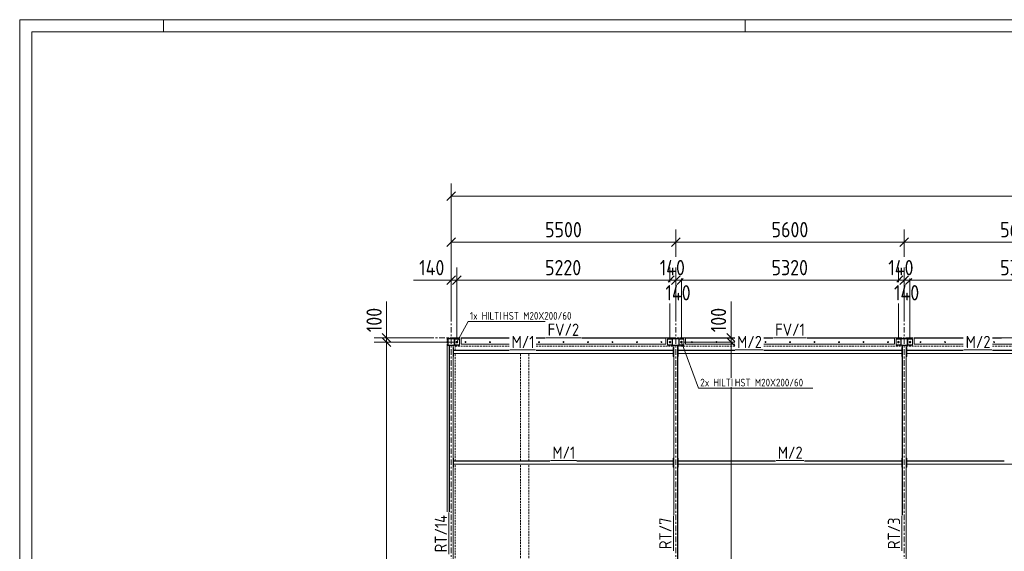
# Model space of a CAD drawing. Header units: millimetres. Extents: x -141 to 1046, y -218 to 621.
# Tile 7 of 16: x -141 to 181, y 448 to 621. Entities that reach past the tile are written whole.
import ezdxf

# ---------------------------------------------------------------- set-up
doc = ezdxf.new("R2010")
doc.units = ezdxf.units.MM
doc.header["$LTSCALE"] = 0.6
for name, pattern in [('VERDECKT2', [1.5, 1, -0.5]), ('XKITLINE00', [0]), ('XKITLINE03', [6, 3, -1, 1, -1])]:
    doc.linetypes.add(name, pattern=pattern)
for name, color, linetype, lineweight in [('Bolt', 7, 'Continuous', 0), ('BoltMark', 3, 'Continuous', 0), ('DrawingSheet', 5, 'Continuous', 0), ('Part', 2, 'Continuous', 0), ('PartMark', 3, 'Continuous', 0), ('S-GRID', 1, 'Continuous', 0), ('Z-DIMENSIONS', 1, 'Continuous', 0)]:
    doc.layers.add(name, color=color, linetype=linetype, lineweight=lineweight)
doc.styles.add('ISOCPEUR', font='ISOCPEUR.TTF')

msp = doc.modelspace()

# ---------------------------------------------------------------- linework, layer by layer
at = {"layer": 'Bolt', "color": 3, "linetype": 'XKITLINE00', "lineweight": 0}
for p, q in [((1.67, 516.12), (1.87, 516.23)), ((1.67, 515.88), (1.67, 516.12)), ((1.87, 515.77), (1.67, 515.88)), ((1.87, 516.23), (2.07, 516.12)), ((2.07, 515.88), (1.87, 515.77)), ((2.07, 516.12), (2.07, 515.88)), ((4.61, 516.11), (4.54, 516)), ((4.54, 516), (4.61, 515.89)), ((4.73, 516.11), (4.61, 516.11)), ((4.61, 515.89), (4.73, 515.89)), ((4.79, 516), (4.73, 516.11)), ((4.73, 515.89), (4.79, 516)), ((12.61, 516.11), (12.54, 516)), ((12.54, 516), (12.61, 515.89)), ((12.73, 516.11), (12.61, 516.11)), ((12.61, 515.89), (12.73, 515.89)), ((12.79, 516), (12.73, 516.11)), ((12.73, 515.89), (12.79, 516)), ((28.61, 516.11), (28.54, 516)), ((28.54, 516), (28.61, 515.89)), ((28.73, 516.11), (28.61, 516.11)), ((28.61, 515.89), (28.73, 515.89)), ((28.79, 516), (28.73, 516.11)), ((28.73, 515.89), (28.79, 516)), ((36.61, 516.11), (36.54, 516)), ((36.54, 516), (36.61, 515.89)), ((36.73, 516.11), (36.61, 516.11)), ((36.61, 515.89), (36.73, 515.89)), ((36.79, 516), (36.73, 516.11)), ((36.73, 515.89), (36.79, 516)), ((44.61, 516.11), (44.54, 516)), ((44.54, 516), (44.61, 515.89)), ((44.73, 516.11), (44.61, 516.11)), ((44.61, 515.89), (44.73, 515.89)), ((44.79, 516), (44.73, 516.11)), ((44.73, 515.89), (44.79, 516)), ((52.61, 516.11), (52.54, 516)), ((52.54, 516), (52.61, 515.89)), ((52.73, 516.11), (52.61, 516.11)), ((52.61, 515.89), (52.73, 515.89)), ((52.79, 516), (52.73, 516.11)), ((52.73, 515.89), (52.79, 516)), ((60.61, 516.11), (60.54, 516)), ((60.54, 516), (60.61, 515.89)), ((60.73, 516.11), (60.61, 516.11)), ((60.61, 515.89), (60.73, 515.89)), ((60.79, 516), (60.73, 516.11)), ((60.73, 515.89), (60.79, 516)), ((68.61, 516.11), (68.54, 516)), ((68.54, 516), (68.61, 515.89)), ((68.73, 516.11), (68.61, 516.11)), ((68.61, 515.89), (68.73, 515.89)), ((68.79, 516), (68.73, 516.11)), ((68.73, 515.89), (68.79, 516)), ((71.27, 516.12), (71.47, 516.23)), ((71.27, 515.89), (71.27, 516.12)), ((71.47, 515.77), (71.27, 515.89)), ((71.47, 516.23), (71.67, 516.12)), ((71.67, 515.89), (71.47, 515.77)), ((71.67, 516.12), (71.67, 515.89)), ((75, 516.12), (75.2, 516.23)), ((75, 515.89), (75, 516.12)), ((75.2, 515.77), (75, 515.89)), ((75.2, 516.23), (75.4, 516.12)), ((75.4, 515.89), (75.2, 515.77)), ((75.4, 516.12), (75.4, 515.89)), ((78.61, 516.11), (78.54, 516)), ((78.54, 516), (78.61, 515.89)), ((78.73, 516.11), (78.61, 516.11)), ((78.61, 515.89), (78.73, 515.89)), ((78.79, 516), (78.73, 516.11)), ((78.73, 515.89), (78.79, 516)), ((86.61, 516.11), (86.54, 516)), ((86.54, 516), (86.61, 515.89)), ((86.73, 516.11), (86.61, 516.11)), ((86.61, 515.89), (86.73, 515.89)), ((86.79, 516), (86.73, 516.11)), ((86.73, 515.89), (86.79, 516)), ((102.61, 516.11), (102.54, 516)), ((102.54, 516), (102.61, 515.89)), ((102.73, 516.11), (102.61, 516.11)), ((102.61, 515.89), (102.73, 515.89)), ((102.79, 516), (102.73, 516.11)), ((102.73, 515.89), (102.79, 516)), ((110.61, 516.11), (110.54, 516)), ((110.54, 516), (110.61, 515.89)), ((110.73, 516.11), (110.61, 516.11)), ((110.61, 515.89), (110.73, 515.89)), ((110.79, 516), (110.73, 516.11)), ((110.73, 515.89), (110.79, 516)), ((118.61, 516.11), (118.54, 516)), ((118.54, 516), (118.61, 515.89)), ((118.73, 516.11), (118.61, 516.11)), ((118.61, 515.89), (118.73, 515.89)), ((118.79, 516), (118.73, 516.11)), ((118.73, 515.89), (118.79, 516)), ((126.61, 516.11), (126.54, 516)), ((126.54, 516), (126.61, 515.89)), ((126.73, 516.11), (126.61, 516.11)), ((126.61, 515.89), (126.73, 515.89)), ((126.79, 516), (126.73, 516.11)), ((126.73, 515.89), (126.79, 516)), ((134.61, 516.11), (134.54, 516)), ((134.54, 516), (134.61, 515.89)), ((134.73, 516.11), (134.61, 516.11)), ((134.61, 515.89), (134.73, 515.89)), ((134.79, 516), (134.73, 516.11)), ((134.73, 515.89), (134.79, 516)), ((142.61, 516.11), (142.54, 516)), ((142.54, 516), (142.61, 515.89)), ((142.73, 516.11), (142.61, 516.11)), ((142.61, 515.89), (142.73, 515.89)), ((142.79, 516), (142.73, 516.11)), ((142.73, 515.89), (142.79, 516)), ((145.93, 516.12), (146.13, 516.23)), ((145.93, 515.89), (145.93, 516.12)), ((146.13, 515.77), (145.93, 515.89)), ((146.13, 516.23), (146.33, 516.12)), ((146.33, 515.89), (146.13, 515.77)), ((146.33, 516.12), (146.33, 515.89)), ((149.67, 516.12), (149.87, 516.23)), ((149.67, 515.89), (149.67, 516.12)), ((149.87, 515.77), (149.67, 515.89)), ((149.87, 516.23), (150.07, 516.12)), ((150.07, 515.89), (149.87, 515.77)), ((150.07, 516.12), (150.07, 515.89)), ((153.27, 516.11), (153.21, 516)), ((153.21, 516), (153.27, 515.89)), ((153.39, 516.11), (153.27, 516.11)), ((153.27, 515.89), (153.39, 515.89)), ((153.46, 516), (153.39, 516.11)), ((153.39, 515.89), (153.46, 516)), ((161.27, 516.11), (161.21, 516)), ((161.21, 516), (161.27, 515.89)), ((161.39, 516.11), (161.27, 516.11)), ((161.27, 515.89), (161.39, 515.89)), ((161.46, 516), (161.39, 516.11)), ((161.39, 515.89), (161.46, 516)), ((177.27, 516.11), (177.21, 516)), ((177.21, 516), (177.27, 515.89)), ((177.39, 516.11), (177.27, 516.11)), ((177.27, 515.89), (177.39, 515.89)), ((177.46, 516), (177.39, 516.11)), ((177.39, 515.89), (177.46, 516))]:
    msp.add_line(p, q, dxfattribs=at)
for centre, radius, start, end in [((1.87, 516), 0.247, 120, 300), ((1.87, 516), 0.133, 30, 210), ((1.87, 516), 0.247, 300, 120), ((1.87, 516), 0.133, 210, 30), ((4.67, 516), 0.14, 30, 210), ((4.67, 516), 0.14, 210, 30), ((4.67, 516), 0.0667, 30, 210), ((4.67, 516), 0.0667, 210, 30), ((12.67, 516), 0.14, 30, 210), ((12.67, 516), 0.14, 210, 30), ((12.67, 516), 0.0667, 30, 210), ((12.67, 516), 0.0667, 210, 30), ((28.67, 516), 0.14, 30, 210), ((28.67, 516), 0.14, 210, 30), ((28.67, 516), 0.0667, 30, 210), ((28.67, 516), 0.0667, 210, 30), ((36.67, 516), 0.14, 30, 210), ((36.67, 516), 0.14, 210, 30), ((36.67, 516), 0.0667, 30, 210), ((36.67, 516), 0.0667, 210, 30), ((44.67, 516), 0.14, 30, 210), ((44.67, 516), 0.14, 210, 30), ((44.67, 516), 0.0667, 30, 210), ((44.67, 516), 0.0667, 210, 30), ((52.67, 516), 0.14, 30, 210), ((52.67, 516), 0.14, 210, 30), ((52.67, 516), 0.0667, 30, 210), ((52.67, 516), 0.0667, 210, 30), ((60.67, 516), 0.14, 30, 210), ((60.67, 516), 0.14, 210, 30), ((60.67, 516), 0.0667, 30, 210), ((60.67, 516), 0.0667, 210, 30), ((68.67, 516), 0.14, 30, 210), ((68.67, 516), 0.14, 210, 30), ((68.67, 516), 0.0667, 30, 210), ((68.67, 516), 0.0667, 210, 30), ((71.47, 516), 0.247, 120, 300), ((71.47, 516), 0.133, 30, 210), ((71.47, 516), 0.247, 300, 120), ((71.47, 516), 0.133, 210, 30), ((75.2, 516), 0.247, 120, 300), ((75.2, 516), 0.133, 30, 210), ((75.2, 516), 0.247, 300, 120), ((75.2, 516), 0.133, 210, 30), ((78.67, 516), 0.14, 30, 210), ((78.67, 516), 0.14, 210, 30), ((78.67, 516), 0.0667, 30, 210), ((78.67, 516), 0.0667, 210, 30), ((86.67, 516), 0.14, 30, 210), ((86.67, 516), 0.14, 210, 30), ((86.67, 516), 0.0667, 30, 210), ((86.67, 516), 0.0667, 210, 30), ((102.67, 516), 0.14, 30, 210), ((102.67, 516), 0.14, 210, 30), ((102.67, 516), 0.0667, 30, 210), ((102.67, 516), 0.0667, 210, 30), ((110.67, 516), 0.14, 30, 210), ((110.67, 516), 0.14, 210, 30), ((110.67, 516), 0.0667, 30, 210), ((110.67, 516), 0.0667, 210, 30), ((118.67, 516), 0.14, 30, 210), ((118.67, 516), 0.14, 210, 30), ((118.67, 516), 0.0667, 30, 210), ((118.67, 516), 0.0667, 210, 30), ((126.67, 516), 0.14, 30, 210), ((126.67, 516), 0.14, 210, 30), ((126.67, 516), 0.0667, 30, 210), ((126.67, 516), 0.0667, 210, 30), ((134.67, 516), 0.14, 30, 210), ((134.67, 516), 0.14, 210, 30), ((134.67, 516), 0.0667, 30, 210), ((134.67, 516), 0.0667, 210, 30), ((142.67, 516), 0.14, 30, 210), ((142.67, 516), 0.14, 210, 30), ((142.67, 516), 0.0667, 30, 210), ((142.67, 516), 0.0667, 210, 30), ((146.13, 516), 0.247, 120, 300), ((146.13, 516), 0.133, 30, 210), ((146.13, 516), 0.247, 300, 120), ((146.13, 516), 0.133, 210, 30), ((149.87, 516), 0.247, 120, 300), ((149.87, 516), 0.133, 30, 210), ((149.87, 516), 0.247, 300, 120), ((149.87, 516), 0.133, 210, 30), ((153.33, 516), 0.14, 30, 210), ((153.33, 516), 0.14, 210, 30), ((153.33, 516), 0.0667, 30, 210), ((153.33, 516), 0.0667, 210, 30), ((161.33, 516), 0.14, 30, 210), ((161.33, 516), 0.14, 210, 30), ((161.33, 516), 0.0667, 30, 210), ((161.33, 516), 0.0667, 210, 30), ((177.33, 516), 0.14, 30, 210), ((177.33, 516), 0.14, 210, 30), ((177.33, 516), 0.0667, 30, 210), ((177.33, 516), 0.0667, 210, 30)]:
    msp.add_arc(centre, radius, start, end, dxfattribs=at)
at = {"layer": 'BoltMark', "color": 4, "linetype": 'XKITLINE00', "lineweight": 0}
for p, q in [((1.87, 516), (5.5, 522.71)), ((5.5, 522.71), (30.71, 522.71)), ((75.2, 516), (80.76, 500.92)), ((80.76, 500.92), (118.16, 500.92))]:
    msp.add_line(p, q, dxfattribs=at)
at = {"layer": 'DrawingSheet', "color": 2, "linetype": 'XKITLINE00', "lineweight": 0}
for p, q in [((1046.03, 621.25), (-140.97, 621.25)), ((-140.97, 621.25), (-140.97, -217.75)), ((-93.97, 617.25), (-93.97, 621.25)), ((96.03, 617.25), (96.03, 621.25))]:
    msp.add_line(p, q, dxfattribs=at)
at = {"layer": 'DrawingSheet', "color": 3, "linetype": 'XKITLINE00', "lineweight": 0}
for p, q in [((1042.03, 617.25), (-136.97, 617.25)), ((-136.97, 617.25), (-136.97, -213.75))]:
    msp.add_line(p, q, dxfattribs=at)
at = {"layer": 'Part', "color": 4, "linetype": 'VERDECKT2', "lineweight": 0}
for p, q in [((-1.33, 517.33), (1.33, 517.33)), ((-1.33, 514.86), (-1.33, 517.33)), ((-1.13, 517.06), (-1.13, 517.06)), ((-1.13, 517.06), (-0.93, 517.06)), ((0.93, 517.06), (2.67, 517.06)), ((1.33, 517.06), (1.33, 517.33)), ((1.33, 517.33), (3.2, 517.33)), ((1.33, 517.06), (1.33, 517.33)), ((1.33, 514.67), (1.33, 514.93)), ((1.33, 513.33), (1.33, 514.93)), ((1.33, 514.67), (18.93, 514.67)), ((2.67, 517.06), (2.67, 517.06)), ((27.75, 514.67), (72.67, 514.67)), ((70.13, 517.33), (76.53, 517.33)), ((70.67, 517.07), (72.4, 517.07)), ((74, 514.67), (92.6, 514.67)), ((74.27, 517.07), (76, 517.07)), ((76, 517.07), (76, 517.07)), ((102.11, 514.67), (147.33, 514.67)), ((144.8, 517.33), (151.2, 517.33)), ((145.33, 517.07), (147.07, 517.07)), ((148.67, 514.67), (167.27, 514.67)), ((148.93, 517.07), (150.67, 517.07)), ((150.67, 517.07), (150.67, 517.07)), ((176.77, 514.67), (222, 514.67)), ((1.33, 477.2), (1.33, 512.27)), ((22.67, 477.2), (22.67, 512.27)), ((25.33, 477.2), (25.33, 512.27)), ((1.33, 436.53), (1.33, 476.13)), ((22.67, 436.53), (22.67, 476.13)), ((25.33, 436.53), (25.33, 476.13))]:
    msp.add_line(p, q, dxfattribs=at)
at = {"layer": 'Part', "color": 2, "linetype": 'XKITLINE00', "lineweight": 0}
for p, q in [((-1.33, 460.52), (-1.33, 514.86)), ((-1.33, 514.86), (-0.93, 514.86)), ((-1.29, 460.52), (-1.29, 514.86)), ((-1.13, 516.93), (-1.13, 517.06)), ((-1.13, 517.06), (-1.07, 517.06)), ((-1.13, 515.06), (-1.13, 516.93)), ((-1.13, 516.93), (-1.07, 516.93)), ((-1.13, 514.93), (-1.13, 515.06)), ((-1.13, 515.06), (-1.07, 515.06)), ((-1.13, 514.93), (-0.93, 514.93)), ((-1.07, 517.06), (1.07, 517.06)), ((-1.07, 514.93), (-1.07, 517.06)), ((-1.07, 515.06), (-1.07, 516.93)), ((1.07, 514.93), (-1.07, 514.93)), ((1, 517), (-1, 517)), ((-1, 517), (-1, 515)), ((-1, 515), (1, 515)), ((0.93, 517.13), (-0.93, 517.13)), ((-0.93, 517.13), (-0.93, 517.06)), ((0.93, 517.06), (-0.93, 517.06)), ((0.93, 514.93), (-0.93, 514.93)), ((-0.93, 514.93), (-0.93, 514.86)), ((0.93, 514.86), (-0.93, 514.86)), ((-0.67, 460.52), (-0.67, 514.86)), ((-0.67, 514.86), (-0.61, 514.86)), ((-0.61, 514.86), (-0.61, 460.52)), ((0.61, 514.86), (0.61, 392.2)), ((0.67, 514.86), (0.61, 514.86)), ((0.67, 392.2), (0.67, 514.86)), ((0.93, 517.13), (0.93, 517.06)), ((0.93, 514.93), (0.93, 514.86)), ((0.93, 514.93), (1.07, 514.93)), ((1, 515), (1, 517)), ((1.07, 517.06), (1.07, 514.93)), ((1.07, 517.06), (1.07, 516.93)), ((2.67, 517.06), (1.07, 517.06)), ((1.07, 515.06), (1.07, 516.93)), ((1.07, 516.93), (1.13, 516.93)), ((1.07, 516.93), (2.67, 516.93)), ((1.07, 515.06), (1.07, 514.93)), ((2.67, 515.06), (1.07, 515.06)), ((1.07, 515.06), (1.13, 515.06)), ((1.07, 514.93), (2.67, 514.93)), ((1.13, 515.06), (1.13, 516.93)), ((2.67, 514.93), (2.67, 517.06)), ((2.67, 516.93), (2.67, 517.06)), ((2.67, 514.93), (2.67, 515.06)), ((3.2, 517.33), (3.2, 515.33)), ((3.2, 517.33), (18.93, 517.33)), ((3.2, 517.29), (18.93, 517.29)), ((3.2, 515.33), (18.93, 515.33)), ((27.75, 517.33), (30.71, 517.33)), ((27.75, 517.29), (30.71, 517.29)), ((27.75, 515.33), (70.13, 515.33)), ((42.62, 517.33), (70.13, 517.33)), ((42.62, 517.29), (70.13, 517.29)), ((70.13, 517.33), (70.13, 515.33)), ((70.67, 516.93), (70.67, 517.07)), ((70.67, 517.07), (72.27, 517.07)), ((70.67, 516.93), (72.27, 516.93)), ((70.67, 515.07), (70.67, 516.93)), ((70.67, 514.93), (70.67, 515.07)), ((70.67, 515.07), (72.27, 515.07)), ((70.67, 514.93), (72.27, 514.93)), ((70.67, 514.93), (72.4, 514.93)), ((70.67, 514.93), (70.67, 514.93)), ((72.2, 515.07), (72.2, 516.93)), ((72.2, 516.93), (72.27, 516.93)), ((72.2, 515.07), (72.27, 515.07)), ((72.27, 516.93), (72.27, 517.07)), ((72.27, 517.07), (74.4, 517.07)), ((72.27, 514.93), (72.27, 517.07)), ((72.27, 515.07), (72.27, 516.93)), ((72.27, 514.93), (72.27, 515.07)), ((74.4, 514.93), (72.27, 514.93)), ((74.33, 517), (72.33, 517)), ((72.33, 517), (72.33, 515)), ((72.33, 515), (74.33, 515)), ((74.27, 517.13), (72.4, 517.13)), ((72.4, 517.13), (72.4, 517.07)), ((74.27, 517.07), (72.4, 517.07)), ((74.27, 514.93), (72.4, 514.93)), ((72.4, 514.93), (72.4, 514.87)), ((74.27, 514.87), (72.4, 514.87)), ((72.67, 459.49), (72.67, 514.87)), ((72.67, 514.87), (72.72, 514.87)), ((72.72, 514.87), (72.72, 459.49)), ((73.95, 514.87), (73.95, 392.2)), ((74, 514.87), (73.95, 514.87)), ((74, 392.2), (74, 514.87)), ((74.27, 517.13), (74.27, 517.07)), ((74.27, 514.93), (74.4, 514.93)), ((74.27, 514.93), (74.27, 514.87)), ((74.33, 515), (74.33, 517)), ((74.4, 517.07), (74.4, 514.93)), ((74.4, 517.07), (74.4, 516.93)), ((76, 517.07), (74.4, 517.07)), ((74.4, 515.07), (74.4, 516.93)), ((74.4, 516.93), (74.47, 516.93)), ((74.4, 516.93), (76, 516.93)), ((74.4, 515.07), (74.47, 515.07)), ((74.4, 515.07), (74.4, 514.93)), ((76, 515.07), (74.4, 515.07)), ((74.4, 514.93), (76, 514.93)), ((74.47, 515.07), (74.47, 516.93)), ((76, 516.93), (76, 517.07)), ((76, 514.93), (76, 517.07)), ((76, 514.93), (76, 515.07)), ((76.53, 517.33), (76.53, 515.33)), ((76.53, 517.33), (92.6, 517.33)), ((76.53, 517.29), (92.6, 517.29)), ((76.53, 515.33), (92.6, 515.33)), ((102.11, 517.33), (105.05, 517.33)), ((102.11, 517.29), (105.05, 517.29)), ((102.11, 515.33), (144.8, 515.33)), ((116.28, 517.33), (144.8, 517.33)), ((116.28, 517.29), (144.8, 517.29)), ((144.8, 517.33), (144.8, 515.33)), ((145.33, 516.93), (145.33, 517.07)), ((145.33, 517.07), (146.93, 517.07)), ((145.33, 516.93), (146.93, 516.93)), ((145.33, 515.07), (145.33, 516.93)), ((145.33, 514.93), (145.33, 515.07)), ((145.33, 515.07), (146.93, 515.07)), ((145.33, 514.93), (146.93, 514.93)), ((145.33, 514.93), (147.07, 514.93)), ((145.33, 514.93), (145.33, 514.93)), ((146.87, 515.07), (146.87, 516.93)), ((146.87, 516.93), (146.93, 516.93)), ((146.87, 515.07), (146.93, 515.07)), ((146.93, 517.07), (149.07, 517.07)), ((146.93, 514.93), (146.93, 517.07)), ((146.93, 516.93), (146.93, 517.07)), ((146.93, 515.07), (146.93, 516.93)), ((146.93, 514.93), (146.93, 515.07)), ((149.07, 514.93), (146.93, 514.93)), ((149, 517), (147, 517)), ((147, 517), (147, 515)), ((147, 515), (149, 515)), ((148.93, 517.13), (147.07, 517.13)), ((147.07, 517.13), (147.07, 517.07)), ((148.93, 517.07), (147.07, 517.07)), ((148.93, 514.93), (147.07, 514.93)), ((147.07, 514.93), (147.07, 514.87)), ((148.93, 514.87), (147.07, 514.87)), ((147.33, 459.49), (147.33, 514.87)), ((147.33, 514.87), (147.39, 514.87)), ((147.39, 514.87), (147.39, 459.49)), ((148.61, 514.87), (148.61, 392.2)), ((148.67, 514.87), (148.61, 514.87)), ((148.67, 392.2), (148.67, 514.87)), ((148.93, 517.13), (148.93, 517.07)), ((148.93, 514.93), (149.07, 514.93)), ((148.93, 514.93), (148.93, 514.87)), ((149, 515), (149, 517)), ((149.07, 517.07), (149.07, 514.93)), ((149.07, 517.07), (149.07, 516.93)), ((150.67, 517.07), (149.07, 517.07)), ((149.07, 515.07), (149.07, 516.93)), ((149.07, 516.93), (149.13, 516.93)), ((149.07, 516.93), (150.67, 516.93)), ((149.07, 515.07), (149.13, 515.07)), ((149.07, 515.07), (149.07, 514.93)), ((150.67, 515.07), (149.07, 515.07)), ((149.07, 514.93), (150.67, 514.93)), ((149.13, 515.07), (149.13, 516.93)), ((150.67, 516.93), (150.67, 517.07)), ((150.67, 514.93), (150.67, 517.07)), ((150.67, 514.93), (150.67, 515.07)), ((151.2, 517.33), (151.2, 515.33)), ((151.2, 517.33), (167.27, 517.33)), ((151.2, 517.29), (167.27, 517.29)), ((151.2, 515.33), (167.27, 515.33)), ((176.77, 517.33), (179.72, 517.33)), ((176.77, 517.29), (179.72, 517.29)), ((176.77, 515.33), (219.47, 515.33)), ((0.67, 511.33), (0.67, 514.27)), ((0.67, 514.27), (0.8, 514.27)), ((0.8, 511.33), (0.8, 514.27)), ((0.8, 513.29), (0.8, 513.33)), ((0.8, 513.33), (18.93, 513.33)), ((0.8, 513.29), (18.93, 513.29)), ((0.8, 512.31), (72.53, 512.31)), ((0.8, 512.27), (0.8, 512.31)), ((0.8, 512.27), (72.53, 512.27)), ((27.75, 513.33), (72.53, 513.33)), ((27.75, 513.29), (72.53, 513.29)), ((72.53, 511.33), (72.53, 514.27)), ((72.53, 514.27), (72.67, 514.27)), ((72.53, 513.29), (72.53, 513.33)), ((72.53, 512.27), (72.53, 512.31)), ((72.67, 511.33), (72.67, 514.27)), ((74, 511.33), (74, 514.27)), ((74, 514.27), (74.13, 514.27)), ((74.13, 511.33), (74.13, 514.27)), ((74.13, 513.29), (74.13, 513.33)), ((74.13, 513.33), (92.6, 513.33)), ((74.13, 513.29), (92.6, 513.29)), ((74.13, 512.31), (147.2, 512.31)), ((74.13, 512.27), (74.13, 512.31)), ((74.13, 512.27), (147.2, 512.27)), ((102.11, 513.33), (147.2, 513.33)), ((102.11, 513.29), (147.2, 513.29)), ((147.2, 511.33), (147.2, 514.27)), ((147.2, 514.27), (147.33, 514.27)), ((147.2, 513.29), (147.2, 513.33)), ((147.2, 512.27), (147.2, 512.31)), ((147.33, 511.33), (147.33, 514.27)), ((148.67, 511.33), (148.67, 514.27)), ((148.67, 514.27), (148.8, 514.27)), ((148.8, 511.33), (148.8, 514.27)), ((148.8, 513.29), (148.8, 513.33)), ((148.8, 513.33), (167.27, 513.33)), ((148.8, 513.29), (167.27, 513.29)), ((148.8, 512.31), (221.87, 512.31)), ((148.8, 512.27), (148.8, 512.31)), ((148.8, 512.27), (221.87, 512.27)), ((176.77, 513.33), (221.87, 513.33)), ((176.77, 513.29), (221.87, 513.29)), ((0.67, 511.33), (0.8, 511.33)), ((72.53, 511.33), (72.67, 511.33)), ((74, 511.33), (74.13, 511.33)), ((147.2, 511.33), (147.33, 511.33)), ((148.67, 511.33), (148.8, 511.33)), ((0.67, 475.2), (0.67, 478.13)), ((0.67, 478.13), (0.8, 478.13)), ((0.8, 475.2), (0.8, 478.13)), ((0.8, 477.16), (0.8, 477.2)), ((0.8, 477.2), (32.26, 477.2)), ((0.8, 477.16), (32.26, 477.16)), ((0.8, 476.17), (72.53, 476.17)), ((0.8, 476.13), (0.8, 476.17)), ((0.8, 476.13), (72.53, 476.13)), ((41.08, 477.2), (72.53, 477.2)), ((41.08, 477.16), (72.53, 477.16)), ((72.53, 475.2), (72.53, 478.13)), ((72.53, 478.13), (72.67, 478.13)), ((72.53, 477.16), (72.53, 477.2)), ((72.53, 476.13), (72.53, 476.17)), ((72.67, 475.2), (72.67, 478.13)), ((74, 475.2), (74, 478.13)), ((74, 478.13), (74.13, 478.13)), ((74.13, 475.2), (74.13, 478.13)), ((74.13, 477.16), (74.13, 477.2)), ((74.13, 477.2), (105.91, 477.2)), ((74.13, 477.16), (105.91, 477.16)), ((74.13, 476.17), (147.2, 476.17)), ((74.13, 476.13), (74.13, 476.17)), ((74.13, 476.13), (147.2, 476.13)), ((115.42, 477.2), (147.2, 477.2)), ((115.42, 477.16), (147.2, 477.16)), ((147.2, 475.2), (147.2, 478.13)), ((147.2, 478.13), (147.33, 478.13)), ((147.2, 477.16), (147.2, 477.2)), ((147.2, 476.13), (147.2, 476.17)), ((147.33, 475.2), (147.33, 478.13)), ((148.67, 475.2), (148.67, 478.13)), ((148.67, 478.13), (148.8, 478.13)), ((148.8, 475.2), (148.8, 478.13)), ((148.8, 477.16), (148.8, 477.2)), ((148.8, 477.2), (180.58, 477.2)), ((148.8, 477.16), (180.58, 477.16)), ((148.8, 476.17), (221.87, 476.17)), ((148.8, 476.13), (148.8, 476.17)), ((148.8, 476.13), (221.87, 476.13)), ((0.67, 475.2), (0.8, 475.2)), ((72.53, 475.2), (72.67, 475.2)), ((74, 475.2), (74.13, 475.2)), ((147.2, 475.2), (147.33, 475.2)), ((148.67, 475.2), (148.8, 475.2))]:
    msp.add_line(p, q, dxfattribs=at)
at = {"layer": 'PartMark', "color": 1, "linetype": 'XKITLINE00', "lineweight": 0}
for p, q in [((30.91, 517.43), (42.42, 517.43)), ((105.25, 517.43), (116.08, 517.43)), ((179.92, 517.43), (190.75, 517.43)), ((19.13, 513.43), (27.55, 513.43)), ((92.8, 513.43), (101.91, 513.43)), ((167.47, 513.43), (176.57, 513.43)), ((32.46, 477.3), (40.88, 477.3)), ((106.11, 477.3), (115.22, 477.3)), ((-0.77, 446.74), (-0.77, 460.32)), ((72.57, 447.78), (72.57, 459.29)), ((147.23, 447.78), (147.23, 459.29))]:
    msp.add_line(p, q, dxfattribs=at)
at = {"layer": 'S-GRID', "color": 1, "linetype": 'XKITLINE03', "lineweight": 0}
for p, q in [((0, -17.33), (0, 533.87)), ((73.33, -17.33), (73.33, 528.6)), ((148, -17.33), (148, 528.6)), ((-18.31, 517.33), (18.93, 517.33)), ((27.75, 517.33), (30.71, 517.33)), ((42.62, 517.33), (92.6, 517.33)), ((102.11, 517.33), (105.05, 517.33)), ((116.28, 517.33), (167.27, 517.33)), ((176.77, 517.33), (179.72, 517.33))]:
    msp.add_line(p, q, dxfattribs=at)
at = {"layer": 'Z-DIMENSIONS', "color": 7, "linetype": 'XKITLINE00', "lineweight": 0}
for p, q in [((0, 534.87), (0, 567.76)), ((1.41, 565.07), (-1.41, 562.24)), ((0, 563.66), (893.33, 563.66)), ((1.41, 550.02), (-1.41, 547.19)), ((0, 526.8), (0, 552.7)), ((74.75, 550.02), (71.92, 547.19)), ((74.75, 550.02), (71.92, 547.19)), ((73.33, 543.8), (73.33, 552.7)), ((73.33, 543.8), (73.33, 552.7)), ((149.41, 550.02), (146.59, 547.19)), ((149.41, 550.02), (146.59, 547.19)), ((148, 543.8), (148, 552.7)), ((148, 543.8), (148, 552.7)), ((0, 548.6), (73.33, 548.6)), ((73.33, 548.6), (148, 548.6)), ((148, 548.6), (222.67, 548.6)), ((1.41, 537.61), (-1.41, 534.79)), ((0, 523.67), (0, 540.3)), ((3.28, 537.61), (0.45, 534.79)), ((3.28, 537.61), (0.45, 534.79)), ((1.87, 517), (1.87, 540.3)), ((1.87, 517), (1.87, 540.3)), ((72.88, 537.61), (70.87, 535.6)), ((71.47, 535.6), (71.47, 540.3)), ((74.75, 537.61), (72.73, 535.6)), ((73.33, 535.6), (73.33, 540.3)), ((147.55, 537.61), (145.53, 535.6)), ((146.13, 535.6), (146.13, 540.3)), ((149.41, 537.61), (147.4, 535.6)), ((148, 535.6), (148, 540.3)), ((0, 536.2), (-12.34, 536.2)), ((0, 536.2), (-12.34, 536.2)), ((0, 536.2), (1.87, 536.2)), ((1.87, 536.2), (71.47, 536.2)), ((72.07, 536.8), (70.87, 535.6)), ((71.47, 535.6), (71.47, 536.8)), ((71.47, 536.2), (73.33, 536.2)), ((73.93, 536.8), (71.92, 534.79)), ((73.33, 535.6), (73.33, 536.8)), ((73.33, 535.6), (73.33, 536.8)), ((73.33, 524.01), (73.33, 536.8)), ((73.33, 536.2), (75.2, 536.2)), ((75.8, 536.8), (73.79, 534.79)), ((75.8, 536.8), (74.6, 535.6)), ((75.2, 535.6), (75.2, 536.8)), ((75.2, 517), (75.2, 536.8)), ((75.2, 536.2), (146.13, 536.2)), ((146.73, 536.8), (145.53, 535.6)), ((146.13, 535.6), (146.13, 536.8)), ((146.13, 536.2), (148, 536.2)), ((148.6, 536.8), (146.59, 534.79)), ((148, 535.6), (148, 536.8)), ((148, 535.6), (148, 536.8)), ((148, 522.74), (148, 536.8)), ((148, 536.2), (149.87, 536.2)), ((150.47, 536.8), (148.45, 534.79)), ((150.47, 536.8), (149.27, 535.6)), ((149.87, 535.6), (149.87, 536.8)), ((149.87, 517), (149.87, 536.8)), ((149.87, 536.2), (220.8, 536.2)), ((-21.09, 517.33), (-21.09, 529.25)), ((-21.09, 517.33), (-21.09, 529.25)), ((71.47, 517), (71.47, 528.6)), ((71.47, 517), (71.47, 528.6)), ((73.33, 526.8), (73.33, 528.6)), ((73.33, 526.8), (73.33, 528.6)), ((73.33, 524.01), (73.33, 528.6)), ((75.2, 517), (75.2, 528.6)), ((91.41, 517.33), (91.41, 529.25)), ((91.41, 517.33), (91.41, 529.25)), ((146.13, 517), (146.13, 528.6)), ((146.13, 517), (146.13, 528.6)), ((148, 526.8), (148, 528.6)), ((148, 526.8), (148, 528.6)), ((148, 522.74), (148, 528.6)), ((149.87, 517), (149.87, 528.6)), ((-22.51, 518.75), (-19.68, 515.92)), ((90, 518.75), (92.6, 516.15)), ((-6.29, 517.33), (-25.19, 517.33)), ((0.87, 516), (-25.19, 516)), ((0.87, 516), (-25.19, 516)), ((-22.51, 517.41), (-19.68, 514.59)), ((-22.51, 517.41), (-19.68, 514.59)), ((-21.09, 516), (-21.09, 517.33)), ((-21.09, 273.33), (-21.09, 516)), ((76.2, 516), (92.6, 516)), ((76.2, 516), (92.6, 516)), ((81.36, 517.33), (92.6, 517.33)), ((90, 517.42), (92.6, 514.82)), ((90, 517.42), (92.6, 514.82)), ((91.41, 516), (91.41, 517.33)), ((91.41, 504.32), (91.41, 516)), ((91.41, 273.33), (91.41, 501.22))]:
    msp.add_line(p, q, dxfattribs=at)
at = {"layer": 'Z-DIMENSIONS', "color": 3}
for p in [(0, 563.66), (0, 548.6), (73.33, 548.6), (73.33, 548.6), (148, 548.6), (148, 548.6), (0, 536.2), (1.87, 536.2), (1.87, 536.2), (71.47, 536.2), (71.47, 536.2), (73.33, 536.2), (73.33, 536.2), (75.2, 536.2), (75.2, 536.2), (146.13, 536.2), (146.13, 536.2), (148, 536.2), (148, 536.2), (149.87, 536.2), (149.87, 536.2), (-21.09, 517.33), (-21.09, 516), (-21.09, 516), (91.41, 517.33), (91.41, 516), (91.41, 516)]:
    msp.add_point(p, dxfattribs=at)

# ---------------------------------------------------------------- texts
at = {"layer": 'BoltMark', "color": 4, "style": 'ISOCPEUR', "width": 0.85}
for s, p in [('1', (6.1, 523.31)), ('x HILTI', (7.17, 523.31)), ('HST M20X200/60', (16.95, 523.31)), ('2', (81.36, 501.52)), ('x HILTI', (82.86, 501.52)), ('HST M20X200/60', (92.64, 501.52))]:
    msp.add_text(s, height=2.5, dxfattribs=at).set_placement(p)
at = {"layer": 'PartMark', "color": 1, "style": 'ISOCPEUR', "width": 0.85}
for s, p in [('FV/2', (31.51, 518.03)), ('FV/1', (105.85, 518.03)), ('M/1', (19.73, 514.03)), ('M/2', (93.4, 514.03)), ('M/2', (168.07, 514.03)), ('M/1', (33.06, 477.9)), ('M/2', (106.71, 477.9))]:
    msp.add_text(s, height=4, dxfattribs=at).set_placement(p)
for s, p in [('RT/14', (-1.37, 447.34)), ('RT/7', (71.97, 448.38)), ('RT/3', (146.63, 448.38))]:
    msp.add_text(s, height=4, rotation=90.0002, dxfattribs=at).set_placement(p)
at = {"layer": 'Z-DIMENSIONS', "color": 3, "style": 'ISOCPEUR', "width": 0.85}
for s, p in [('5500', (30.65, 550.2)), ('5600', (104.65, 550.2)), ('5600', (179.32, 550.2)), ('140', (-10.47, 537.8)), ('5220', (30.65, 537.8)), ('140', (68.1, 537.8)), ('5320', (104.65, 537.8)), ('140', (142.77, 537.8)), ('5320', (179.32, 537.8)), ('140', (69.97, 529.6)), ('140', (144.64, 529.6))]:
    msp.add_text(s, height=5, dxfattribs=at).set_placement(p)
for p in [(-22.69, 519.21), (89.81, 519.21)]:
    msp.add_text('100', height=5, rotation=90.0002, dxfattribs=at).set_placement(p)

doc.saveas('drawing.dxf')
